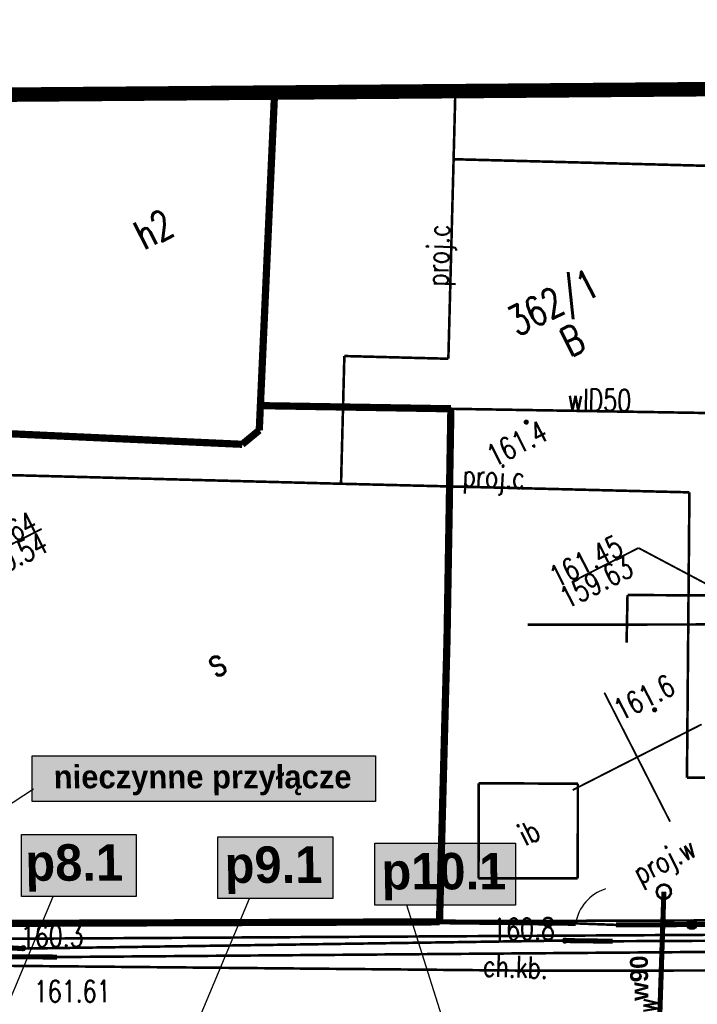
# Model space of a CAD drawing. Extents: x 0 to 7432618, y -40 to 5712028.
# Tile 80 of 165: x 7431302 to 7431326, y 5711664 to 5711698. Entities that reach past the tile are written whole.
import ezdxf
from ezdxf.enums import TextEntityAlignment as Align

# ---------------------------------------------------------------- set-up
doc = ezdxf.new("R2010")
doc.units = 0
doc.header["$MEASUREMENT"] = 0
for name, pattern in [('0', [1.5, 1, -0.5]), ('2218', [1, 0.5, -0.5]), ('3901', [0])]:
    doc.linetypes.add(name, pattern=pattern)
for name, color, linetype in [('Dzialki', 7, 'Continuous'), ('EGBB_E_T_0', 7, 'Continuous'), ('EGBB_L_0', 7, 'Continuous'), ('Numery_dzialek', 7, 'Continuous'), ('OTD_E_T_7', 7, 'Continuous'), ('OTD_L_14', 7, 'Continuous'), ('OTK_E_T_1', 7, 'Continuous'), ('OTK_L_2', 7, 'Continuous'), ('OTO_L_0', 7, 'Continuous'), ('OTO_L_2', 7, 'Continuous'), ('OTR_T_0', 7, 'Continuous'), ('OTR_T_1', 7, 'Continuous'), ('P_SUCP_E_T_0', 7, 'Continuous'), ('P_SUCP_L_0', 7, 'Continuous'), ('P_SUL_L_1', 7, 'Continuous'), ('P_SUP_E_T_1', 7, 'Continuous'), ('P_SUP_T_0', 7, 'Continuous'), ('P_SUWP_E_T_0', 7, 'Continuous'), ('P_SUWP_L_0', 7, 'Continuous'), ('rysunek', 7, 'Continuous'), ('SUEP_L_0', 7, 'Continuous'), ('SUER_T_0', 7, 'Continuous'), ('SUKP_L_0', 7, 'Continuous'), ('SUKR_T_0', 7, 'Continuous'), ('SUL_L_1', 7, 'Continuous'), ('SUTP_L_0', 7, 'Continuous'), ('SUWP_E_T_0', 7, 'Continuous'), ('SUWP_L_0', 7, 'Continuous'), ('Uzytki', 7, 'Continuous'), ('zakres', 7, 'Continuous')]:
    doc.layers.add(name, color=color, linetype=linetype)
doc.layers.add('woda przyłącze', color=140, linetype='Continuous', lineweight=50)
doc.layers.add('woda sieć', color=150, linetype='Continuous', lineweight=70)
doc.styles.add('25', font='GOTHIC.TTF', dxfattribs={"oblique": 8, "height": 0.35})
doc.styles.add('STYL_ARIAL', font='simplex', dxfattribs={"width": 0.75, "oblique": 0.1})

# ---------------------------------------------------------------- blocks, each defined once
blk = doc.blocks.new('OTOF')
at = {"color": 0}
blk.add_arc((1.5, 0), 1.5, 116.7394, 180, dxfattribs=at)

msp = doc.modelspace()

# ---------------------------------------------------------------- hatches: boundary and pattern name
at = {"layer": 'rysunek', "linetype": 'ByBlock'}
msp.add_hatch(color=253, dxfattribs=at).paths.add_polyline_path([(7431314.423, 5711672.859), (7431302.563, 5711672.859), (7431302.563, 5711671.279), (7431314.423, 5711671.279)])
at = {"layer": 'woda sieć', "linetype": 'ByBlock'}
for points in [[(7431306.165, 5711670.139), (7431302.2, 5711670.139), (7431302.2, 5711668), (7431306.165, 5711668)], [(7431312.949, 5711670.065), (7431308.984, 5711670.065), (7431308.984, 5711667.926), (7431312.949, 5711667.926)], [(7431319.265, 5711669.839), (7431314.4, 5711669.839), (7431314.4, 5711667.7), (7431319.265, 5711667.7)]]:
    msp.add_hatch(color=256, dxfattribs=at).paths.add_polyline_path(points)

# ---------------------------------------------------------------- linework, layer by layer
at = {"layer": 'Dzialki', "color": 18, "true_color": 0x000000, "const_width": 0.09}
for points in [[(7431310.965, 5711695.764), (7431310.437, 5711684.13)], [(7431310.437, 5711684.13), (7431309.833, 5711683.62)], [(7431309.833, 5711683.62), (7431301.574, 5711683.991)], [(7431301.036, 5711667.096), (7431329.05, 5711667.183)]]:
    msp.add_lwpolyline(points, dxfattribs=at)
at = {"layer": 'EGBB_L_0', "color": 18, "true_color": 0x000000, "const_width": 0.25}
for points in [[(7431310.45, 5711684.952), (7431310.941, 5711695.764)], [(7431310.412, 5711684.102), (7431310.45, 5711684.952)], [(7431317.03, 5711684.843), (7431310.45, 5711684.952)], [(7431316.897, 5711676.881), (7431317.03, 5711684.843)], [(7431309.824, 5711683.616), (7431310.412, 5711684.102)], [(7431301.622, 5711683.989), (7431309.824, 5711683.616)], [(7431316.637, 5711667.124), (7431316.897, 5711676.881)], [(7431301.01, 5711667.069), (7431316.637, 5711667.124)]]:
    msp.add_lwpolyline(points, dxfattribs=at)
at = {"layer": 'OTD_L_14', "color": 18, "true_color": 0x000000, "const_width": 0.09}
for points in [[(7431317.99, 5711671.91), (7431317.984, 5711668.63)], [(7431321.416, 5711671.895), (7431317.99, 5711671.91)], [(7431321.412, 5711668.627), (7431321.416, 5711671.895)], [(7431317.984, 5711668.63), (7431321.412, 5711668.627)]]:
    msp.add_lwpolyline(points, dxfattribs=at)
at = {"layer": 'OTK_L_2', "color": 18, "linetype": '0', "true_color": 0x000000, "const_width": 0.09}
msp.add_lwpolyline([(7431331.126, 5711666.705), (7431301.021, 5711666.535)], dxfattribs=at)
at = {"layer": 'OTO_L_0', "color": 18, "linetype": '3901', "true_color": 0x000000, "const_width": 0.175}
for points in [[(7431316.637, 5711667.124), (7431321.34, 5711667.071)], [(7431347.853, 5711667.126), (7431322.736, 5711667.019)]]:
    msp.add_lwpolyline(points, dxfattribs=at)
at = {"layer": 'OTO_L_0', "color": 18, "true_color": 0x000000}
for radius in [0.175, 0.158, 0.14, 0.122, 0.105, 0.0875, 0.07, 0.0525, 0.035]:
    msp.add_circle((7431325.353, 5711667.03), radius, dxfattribs=at)
at = {"layer": 'OTO_L_2', "color": 18, "true_color": 0x000000, "const_width": 0.09}
msp.add_lwpolyline([(7431321.34, 5711667.071), (7431322.736, 5711667.019)], dxfattribs=at)
at = {"layer": 'OTR_T_1', "color": 18, "true_color": 0x000000, "const_width": 0.09}
for points in [[(7431319.614, 5711684.423), (7431319.648, 5711684.426), (7431319.675, 5711684.404), (7431319.677, 5711684.369), (7431319.655, 5711684.343), (7431319.621, 5711684.341), (7431319.594, 5711684.363), (7431319.592, 5711684.397), (7431319.614, 5711684.423)], [(7431324.047, 5711674.487), (7431324.082, 5711674.49), (7431324.108, 5711674.467), (7431324.111, 5711674.433), (7431324.088, 5711674.407), (7431324.054, 5711674.404), (7431324.028, 5711674.427), (7431324.025, 5711674.461), (7431324.047, 5711674.487)]]:
    msp.add_lwpolyline(points, dxfattribs=at)
at = {"layer": 'P_SUCP_L_0', "color": 6, "linetype": '0', "true_color": 0xed00ed, "const_width": 0.09}
for points in [[(7431317.185, 5711695.813), (7431317.124, 5711693.462)], [(7431317.124, 5711693.462), (7431316.943, 5711686.571)], [(7431317.124, 5711693.462), (7431327.3, 5711693.197)], [(7431313.351, 5711686.665), (7431313.236, 5711682.254)], [(7431316.943, 5711686.571), (7431313.351, 5711686.665)], [(7431291.884, 5711682.811), (7431313.236, 5711682.254)], [(7431313.236, 5711682.254), (7431325.269, 5711681.957)], [(7431325.269, 5711681.957), (7431325.184, 5711672.106)], [(7431325.184, 5711672.106), (7431343.525, 5711671.948)]]:
    msp.add_lwpolyline(points, dxfattribs=at)
at = {"layer": 'P_SUL_L_1', "color": 18, "true_color": 0x000000, "const_width": 0.175}
msp.add_lwpolyline([(7431324.081, 5711658.939), (7431324.387, 5711668.163)], dxfattribs=at)
at = {"layer": 'P_SUP_T_0', "color": 5, "true_color": 0x0000ff, "const_width": 0.09}
msp.add_lwpolyline([(7431324.273, 5711668.386), (7431324.411, 5711668.412), (7431324.542, 5711668.359), (7431324.623, 5711668.243), (7431324.629, 5711668.103), (7431324.558, 5711667.981), (7431324.433, 5711667.917), (7431324.293, 5711667.931), (7431324.182, 5711668.019), (7431324.137, 5711668.152), (7431324.171, 5711668.289), (7431324.273, 5711668.386)], dxfattribs=at)
at = {"layer": 'P_SUWP_L_0', "color": 5, "linetype": '0', "true_color": 0x0000ff, "const_width": 0.09}
msp.add_lwpolyline([(7431324.081, 5711658.939), (7431324.387, 5711668.163)], dxfattribs=at)
at = {"layer": 'rysunek', "linetype": 'Continuous'}
msp.add_lwpolyline([(7431302.563, 5711672.859), (7431314.423, 5711672.859), (7431314.423, 5711671.279), (7431302.563, 5711671.279)], close=True, dxfattribs=at)
msp.add_lwpolyline([(7431302.563, 5711672.859), (7431314.423, 5711672.859), (7431314.423, 5711671.279), (7431302.563, 5711671.279)], close=True, dxfattribs=at)
at = {"layer": 'rysunek', "linetype": 'ByBlock'}
for points in [[(7431295.718, 5711667.202), (7431302.617, 5711671.714)], [(7431299.63, 5711659.269), (7431303.288, 5711668)], [(7431306.414, 5711659.195), (7431310.071, 5711667.926)], [(7431318.176, 5711659.232), (7431315.513, 5711667.7)]]:
    msp.add_lwpolyline(points, dxfattribs=at)
at = {"layer": 'rysunek', "linetype": 'ByBlock', "transparency": 33554676}
for points in [[(7431302.2, 5711670.139), (7431306.165, 5711670.139), (7431306.165, 5711668), (7431302.2, 5711668)], [(7431302.2, 5711670.139), (7431306.165, 5711670.139), (7431306.165, 5711668), (7431302.2, 5711668)], [(7431308.984, 5711670.065), (7431312.949, 5711670.065), (7431312.949, 5711667.926), (7431308.984, 5711667.926)], [(7431308.984, 5711670.065), (7431312.949, 5711670.065), (7431312.949, 5711667.926), (7431308.984, 5711667.926)], [(7431314.4, 5711669.839), (7431319.265, 5711669.839), (7431319.265, 5711667.7), (7431314.4, 5711667.7)], [(7431314.4, 5711669.839), (7431319.265, 5711669.839), (7431319.265, 5711667.7), (7431314.4, 5711667.7)]]:
    msp.add_lwpolyline(points, close=True, dxfattribs=at)
at = {"layer": 'SUEP_L_0', "color": 1, "true_color": 0xff0000, "const_width": 0.09}
for points in [[(7431302.21, 5711666.201), (7431297.964, 5711666.473)], [(7431320.969, 5711666.478), (7431302.21, 5711666.201)], [(7431322.62, 5711666.454), (7431320.969, 5711666.478)], [(7431330.625, 5711666.493), (7431322.62, 5711666.454)]]:
    msp.add_lwpolyline(points, dxfattribs=at)
at = {"layer": 'SUER_T_0', "color": 1, "true_color": 0xff0000, "const_width": 0.09}
for points in [[(7431320.941, 5711666.533), (7431320.988, 5711666.537), (7431321.025, 5711666.506), (7431321.029, 5711666.458), (7431320.997, 5711666.422), (7431320.95, 5711666.418), (7431320.913, 5711666.449), (7431320.91, 5711666.497), (7431320.941, 5711666.533)], [(7431302.231, 5711666.27), (7431302.278, 5711666.274), (7431302.315, 5711666.243), (7431302.319, 5711666.195), (7431302.287, 5711666.159), (7431302.24, 5711666.155), (7431302.203, 5711666.186), (7431302.2, 5711666.234), (7431302.231, 5711666.27)]]:
    msp.add_lwpolyline(points, dxfattribs=at)
at = {"layer": 'SUKP_L_0', "color": 36, "true_color": 0x803300, "const_width": 0.09}
msp.add_lwpolyline([(7431328.487, 5711677.398), (7431319.687, 5711677.387)], dxfattribs=at)
at = {"layer": 'SUKR_T_0', "color": 36, "true_color": 0x803300, "const_width": 0.065}
for points in [[(7431300.55, 5711679.499), (7431302.896, 5711680.694)], [(7431321.214, 5711678.865), (7431323.511, 5711680.036)], [(7431328.487, 5711677.398), (7431323.511, 5711680.036)]]:
    msp.add_lwpolyline(points, dxfattribs=at)
at = {"layer": 'SUL_L_1', "color": 18, "true_color": 0x000000, "const_width": 0.175}
for points in [[(7431297.964, 5711666.473), (7431302.21, 5711666.201)], [(7431320.969, 5711666.478), (7431322.62, 5711666.454)], [(7431276.422, 5711666.088), (7431303.421, 5711665.908)]]:
    msp.add_lwpolyline(points, dxfattribs=at)
at = {"layer": 'SUTP_L_0', "color": 30, "true_color": 0xff9100, "const_width": 0.09}
for points in [[(7431303.421, 5711665.908), (7431276.422, 5711666.088)], [(7431328.848, 5711666.109), (7431303.421, 5711665.908)], [(7431320.199, 5711665.434), (7431289.459, 5711665.72)], [(7431330.436, 5711665.454), (7431320.199, 5711665.434)]]:
    msp.add_lwpolyline(points, dxfattribs=at)
at = {"layer": 'SUWP_L_0', "color": 5, "true_color": 0x0000ff, "const_width": 0.09}
for points in [[(7431317.03, 5711684.843), (7431327.03, 5711684.678)], [(7431323.131, 5711678.412), (7431323.099, 5711676.763)], [(7431330.927, 5711678.372), (7431323.131, 5711678.412)]]:
    msp.add_lwpolyline(points, dxfattribs=at)
at = {"layer": 'Uzytki', "color": 96, "linetype": '2218', "true_color": 0x008000, "const_width": 0.09}
for points in [[(7431310.437, 5711684.13), (7431310.965, 5711695.764)], [(7431309.833, 5711683.62), (7431310.437, 5711684.13)], [(7431301.574, 5711683.991), (7431309.833, 5711683.62)], [(7431301.036, 5711667.096), (7431329.05, 5711667.183)]]:
    msp.add_lwpolyline(points, dxfattribs=at)
at = {"layer": 'zakres', "color": 18, "linetype": '0', "true_color": 0x000000, "const_width": 0.5}
msp.add_lwpolyline([(7431170.861, 5711694.664), (7431172.664, 5711623.536), (7431599.413, 5711624.947), (7431599.511, 5711698.029), (7431170.861, 5711694.664)], dxfattribs=at)
at = {"layer": 'zakres', "color": 18, "true_color": 0x000000, "const_width": 0.065}
for points in [[(7431324.601, 5711670.584), (7431322.331, 5711675.039)], [(7431321.238, 5711671.676), (7431325.693, 5711673.946)]]:
    msp.add_lwpolyline(points, dxfattribs=at)
at = {"layer": 'zakres', "color": 18, "true_color": 0x000000}
msp.add_point((7431323.466, 5711672.811), dxfattribs=at)

# ---------------------------------------------------------------- block references
at = {"layer": 'OTO_L_2', "color": 18, "true_color": 0x000000, "rotation": 350.6401}
msp.add_blockref('OTOF', (7431321.34, 5711667.071), dxfattribs=at)

# ---------------------------------------------------------------- texts
at = {"layer": 'EGBB_E_T_0', "color": 18, "true_color": 0x000000, "style": 'STYL_ARIAL', "width": 0.75}
for s, p in [('h2', (7431306.767, 5711691.04)), ('s', (7431308.903, 5711676.11))]:
    msp.add_text(s, height=1, rotation=27, dxfattribs=at).set_placement(p, align=Align.MIDDLE_CENTER)
at = {"layer": 'Numery_dzialek', "color": 18, "true_color": 0x000000, "style": 'STYL_ARIAL', "width": 0.75}
msp.add_text('362/1', height=1, rotation=27, dxfattribs=at).set_placement((7431318.871, 5711688.22), align=Align.TOP_LEFT)
at = {"layer": 'OTD_E_T_7', "color": 18, "true_color": 0x000000, "style": 'STYL_ARIAL', "width": 0.75}
msp.add_text('ib', height=0.75, rotation=27, dxfattribs=at).set_placement((7431319.726, 5711670.211), align=Align.MIDDLE_CENTER)
at = {"layer": 'OTK_E_T_1', "color": 18, "true_color": 0x000000, "style": 'STYL_ARIAL', "width": 0.75}
msp.add_text('ch.kb.', height=0.75, rotation=357.9299, dxfattribs=at).set_placement((7431319.265, 5711665.576), align=Align.MIDDLE_CENTER)
at = {"layer": 'OTR_T_0', "color": 18, "true_color": 0x000000, "style": 'STYL_ARIAL', "width": 0.75}
msp.add_text('161.61', height=0.75, rotation=0.2, dxfattribs=at).set_placement((7431302.628, 5711664.122), align=Align.BOTTOM_LEFT)
at = {"layer": 'OTR_T_1', "color": 18, "true_color": 0x000000, "style": 'STYL_ARIAL', "width": 0.75}
for s, p in [('161.4', (7431318.173, 5711683.484)), ('161.6', (7431322.564, 5711674.716))]:
    msp.add_text(s, height=0.75, rotation=27, dxfattribs=at).set_placement(p, align=Align.TOP_LEFT)
at = {"layer": 'P_SUCP_E_T_0', "color": 6, "true_color": 0xed00ed, "style": 'STYL_ARIAL', "width": 0.75}
for rotation, p in [(88.5017, (7431316.586, 5711690.141)), (357.6599, (7431318.514, 5711682.501))]:
    msp.add_text('proj.c', height=0.75, rotation=rotation, dxfattribs=at).set_placement(p, align=Align.MIDDLE_CENTER)
at = {"layer": 'P_SUP_E_T_1', "color": 5, "true_color": 0x0000ff, "style": 'STYL_ARIAL', "width": 0.75}
msp.add_text('proj.w', height=0.75, rotation=27, dxfattribs=at).set_placement((7431323.674, 5711668.21), align=Align.BOTTOM_LEFT)
at = {"layer": 'P_SUWP_E_T_0', "color": 5, "true_color": 0x0000ff, "style": 'STYL_ARIAL', "width": 0.75}
msp.add_text('proj.w', height=0.75, rotation=88.1022, dxfattribs=at).set_placement((7431323.782, 5711663.381), align=Align.MIDDLE_CENTER)
at = {"layer": 'SUER_T_0', "color": 1, "true_color": 0xff0000, "style": 'STYL_ARIAL', "width": 0.75}
msp.add_text('160.8', height=0.75, rotation=0.6658, dxfattribs=at).set_placement((7431320.625, 5711666.888), align=Align.MIDDLE_RIGHT)
msp.add_text('160.3', height=0.75, rotation=0.6062, dxfattribs=at).set_placement((7431302.176, 5711666.622), align=Align.MIDDLE_LEFT)
at = {"layer": 'SUKR_T_0', "color": 36, "true_color": 0x803300, "style": 'STYL_ARIAL', "width": 0.75}
for s, p in [('161.64', (7431300.11, 5711680.121)), ('160.54', (7431300.477, 5711679.412)), ('161.45', (7431320.345, 5711679.307)), ('159.63', (7431320.7, 5711678.584))]:
    msp.add_text(s, height=0.75, rotation=27, dxfattribs=at).set_placement(p, align=Align.TOP_LEFT)
at = {"layer": 'SUWP_E_T_0', "color": 5, "true_color": 0x0000ff, "style": 'STYL_ARIAL', "width": 0.75}
msp.add_text('wlD50', height=0.75, rotation=359.0502, dxfattribs=at).set_placement((7431322.163, 5711685.149), align=Align.MIDDLE_CENTER)
at = {"layer": 'Uzytki', "color": 96, "true_color": 0x008000, "style": 'STYL_ARIAL', "width": 0.75}
msp.add_text('B', height=1, rotation=27, dxfattribs=at).set_placement((7431321.587, 5711686.5), align=Align.BOTTOM_CENTER)
at = {"layer": 'woda przyłącze', "color": 0, "attachment_point": 1, "style": '25'}
for s, width, insert, char_height in [('\\pxqc;\\fCentury Gothic|b1|i0|c238;\\Q-1;nieczynne \\fCentury Gothic|b1|i0;przy\\fCentury Gothic|b1|i0|c238;łącze', 11.39702, (7431302.763, 5711672.536), 0.8), ('\\fCentury Gothic|b1|i0;\\Q-1;p8.1', 15.63873, (7431302.343, 5711669.804), 1.26), ('\\fCentury Gothic|b1|i0;\\Q-1;p9.1', 15.63873, (7431309.227, 5711669.73), 1.26), ('\\fCentury Gothic|b1|i0;\\Q-1;p10.1', 15.63873, (7431314.643, 5711669.504), 1.26)]:
    msp.add_mtext_dynamic_manual_height_columns(s, width=width, gutter_width=5, heights=[0], dxfattribs=dict(at, insert=insert, char_height=char_height))
at = {"layer": 'woda przyłącze', "insert": (7431323.239, 5711664.4), "char_height": 0.6174, "attachment_point": 1, "rotation": 91.0398, "style": '25'}
msp.add_mtext_dynamic_manual_height_columns('\\fCentury Gothic|b1|i0;\\Q-1;w90', width=7.66298, gutter_width=5, heights=[0], dxfattribs=at)

doc.saveas('drawing.dxf')
